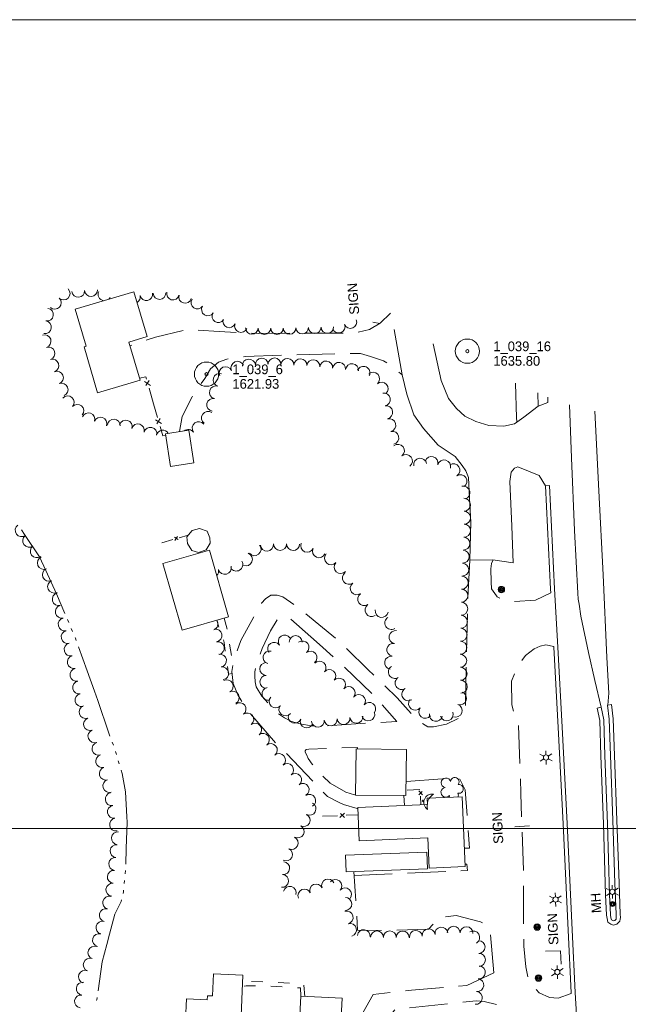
# Model space of a CAD drawing. Header units: feet. Extents: x 387481 to 389859, y 107000 to 108506.
# Tile 5 of 9: x 388046 to 388422, y 107891 to 108500. Entities that reach past the tile are written whole.
import ezdxf
from ezdxf.enums import TextEntityAlignment as Align

# ---------------------------------------------------------------- set-up
doc = ezdxf.new("R2010")
doc.units = ezdxf.units.FT
doc.header["$MEASUREMENT"] = 0
for name, pattern in [('DGN Style 3', [33.050332, 23.60738, -9.442952]), ('DGN Style 5', [16.525166, 7.082214, -9.442952]), ('DGN Style 6', [44.901237, 0.023607, -9.442952, 16.525166, -9.442952, 0.023607, -9.442952])]:
    doc.linetypes.add(name, pattern=pattern)
for name, color, linetype, lineweight in [('E_DRN_Grate', 151, 'Continuous', 0), ('E_DWY', 73, 'DGN Style 3', 0), ('E_LAND_Vegetation', 21, 'Continuous', 0), ('E_MAP_GridLines', 251, 'Continuous', 0), ('E_MAP_PassPoints', 40, 'Continuous', 0), ('E_MISCPROP', 40, 'Continuous', 0), ('E_MISCPROP_HvyLine', 54, 'Continuous', 13), ('E_MISCPROP_Railing', 40, 'Continuous', 0), ('E_MISCPROP_Solid', 54, 'Continuous', 0), ('E_PATH_Sidewalk', 73, 'DGN Style 5', 0), ('E_RDWY', 40, 'Continuous', 13), ('E_RDWY_Gravel', 40, 'DGN Style 3', 13), ('E_WTR', 251, 'DGN Style 6', 0)]:
    doc.layers.add(name, color=color, linetype=linetype, lineweight=lineweight)
doc.styles.add('Style-IGR_FONT_0', font='IGR_FONT_0.shx')
doc.styles.add('Style-IGR_FONT_1', font='IGR_FONT_1.shx')

# ---------------------------------------------------------------- blocks, each defined once
blk = doc.blocks.new('PP')
at = {"layer": 'E_MAP_PassPoints', "color": 40, "linetype": 'Continuous', "lineweight": 0}
for radius in [7.5, 0.96]:
    blk.add_circle((0, 0), radius, dxfattribs=at)
blk = doc.blocks.new('MHO')
at = {"layer": 'E_DRN_Grate', "color": 20, "linetype": 'Continuous', "lineweight": 0}
for centre, radius in [((0.06, 0.01), 1.5), ((0.07, 0.01), 1.22), ((0.06, 0), 0.968), ((0.03, -0.01), 0.605)]:
    blk.add_circle(centre, radius, dxfattribs=at)
blk = doc.blocks.new('POLE')
at = {"layer": 'E_MISCPROP', "color": 20, "linetype": 'Continuous', "lineweight": 0}
for centre, radius in [((-0.01, 0.02), 2.02), ((-0.01, 0.03), 1.52), ((0, -0.01), 1.01), ((0, 0), 0.502)]:
    blk.add_circle(centre, radius, dxfattribs=at)
blk = doc.blocks.new('LTP')
at = {"layer": 'E_MISCPROP', "color": 20, "linetype": 'Continuous', "lineweight": 0}
for p, q in [((-1.63, 0.07), (-4.24, 0.14)), ((-0.8, 1.43), (-2, 3.73)), ((0.9, 1.42), (2.27, 3.65)), ((-0.88, -1.42), (-2.24, -3.61)), ((0.76, -1.47), (2, -3.65)), ((1.64, -0.02), (4.16, -0.09))]:
    blk.add_line(p, q, dxfattribs=at)
blk.add_circle((0, 0), 1.64, dxfattribs=at)
blk = doc.blocks.new('SIGN')
at = {"layer": 'E_MISCPROP', "color": 20, "linetype": 'Continuous', "lineweight": 0, "style": 'Style-IGR_FONT_0'}
blk.add_text('SIGN', height=6, rotation=0.00001, dxfattribs=at).set_placement((-9.61, -0.01), align=Align.MIDDLE_LEFT)
blk = doc.blocks.new('SDSH_1')
at = {"layer": 'E_MISCPROP_Solid', "color": 241, "linetype": 'Continuous', "lineweight": 0}
blk.add_circle((0.65, -0.61), 0.562, dxfattribs=at)
at = {"layer": 'E_MISCPROP_Solid', "color": 241, "linetype": 'Continuous', "lineweight": 0, "extrusion": (0, 0, -1)}
blk.add_arc((10.41, 2.32), 8.55, 164.36014, 237.34425, dxfattribs=at)
at = {"layer": 'E_MISCPROP_Solid', "color": 241, "linetype": 'Continuous', "lineweight": 0}
blk.add_arc((-5.06, 0.29), 5.22, 262.00017, 56.29853, dxfattribs=at)
blk = doc.blocks.new('SIGN_2')
at = {"layer": 'E_MISCPROP', "color": 20, "linetype": 'Continuous', "lineweight": 0, "style": 'Style-IGR_FONT_0'}
blk.add_text('SIGN', height=6, rotation=359.99991, dxfattribs=at).set_placement((-9.6, -0.01), align=Align.MIDDLE_LEFT)

msp = doc.modelspace()

# ---------------------------------------------------------------- linework, layer by layer
at = {"layer": 'E_DWY', "color": 51, "linetype": 'DGN Style 3', "lineweight": 0, "flags": 128}
for points in [[(388274.86, 108318.55), (388268.6, 108312.35), (388261.88, 108308.52), (388252.08, 108306.17), (388218.96, 108306.27), (388193.14, 108305.95), (388168.96, 108307.14), (388149.49, 108308.5), (388129.66, 108303.78), (388118.68, 108299.92), (388113.91, 108298.33)], [(388144.46, 108245.28), (388146.16, 108254.71), (388152.27, 108266.71), (388160.18, 108278.21), (388163.57, 108284.05), (388168.49, 108288.15), (388173.81, 108290.13), (388184.98, 108291.75), (388209.32, 108292.58), (388250.15, 108293.64), (388256.33, 108293.51), (388262.68, 108291.71), (388270.52, 108289.06), (388276.49, 108285.33), (388282.12, 108280.39)], [(388352.3, 108275.17), (388352.89, 108253.89), (388353.2, 108251.29)], [(388324, 108165.72), (388322.85, 108142.62), (388321.22, 108075.14), (388316.8, 108067.9), (388309.64, 108064.44), (388301.51, 108062.71), (388297.94, 108062.71), (388291.98, 108066.62), (388278.98, 108080.63), (388261.21, 108097.99), (388242.39, 108116.43), (388218.24, 108136.26), (388208.35, 108143.22), (388204.83, 108144.23), (388201.02, 108144.1), (388197.61, 108141.85), (388195.23, 108139.18), (388192.48, 108134.48), (388182.44, 108116.18), (388178.03, 108103.9), (388176.81, 108096.89), (388177.62, 108089.62), (388180.55, 108082.54), (388185.56, 108074.18), (388204.26, 108052.58), (388206.7, 108050.31), (388227.08, 108029), (388235.92, 108019.76), (388242.78, 108016.17), (388245.86, 108014.82), (388254.82, 108012.14)], [(388340.56, 108143.67), (388337.4, 108148.15), (388337.19, 108152.39), (388336.98, 108160.39), (388337.46, 108163.86), (388338.46, 108166.05)], [(388374.08, 108145.66), (388364.59, 108141.17), (388350.81, 108140.14), (388345.28, 108141.07), (388340.83, 108143.16), (388340.48, 108143.83)], [(388231.03, 108113.68), (388216.9, 108126.34), (388212.62, 108129.78), (388209.66, 108130.92), (388208.43, 108130.88), (388206.99, 108130.38), (388204.79, 108128.95), (388200.76, 108122.08), (388195.63, 108111.12), (388192.13, 108101.91), (388191.07, 108096.82), (388191.05, 108094.01), (388191.28, 108090.65), (388191.95, 108087.53), (388195.41, 108081.7), (388200.42, 108076.14), (388205.77, 108070.71), (388209.34, 108068.36), (388213.68, 108066.04), (388219.01, 108064.54), (388225.9, 108063.43), (388235.89, 108063.43)], [(388235.89, 108063.43), (388263.56, 108065.28), (388278.81, 108066.02), (388264.32, 108082.48), (388240.87, 108104.93), (388231.03, 108113.68)], [(388386.67, 107897.84), (388378.62, 107894.96), (388373.33, 107895.46), (388366.95, 107898.27), (388362.04, 107903.72), (388360, 107907.69), (388358.54, 107914.37), (388357.31, 107927.13), (388357.17, 107974.06), (388355.54, 108021.62), (388354.05, 108065.24), (388352.13, 108068.77), (388349.96, 108076.44), (388349.8, 108091.03), (388353.2, 108099.91), (388358.35, 108106.82), (388363.71, 108110.94), (388367.47, 108112.64), (388371.04, 108113.43), (388375.99, 108112.36)], [(388253.3, 108020.96), (388252.62, 108020.78), (388247.4, 108022.4), (388237.55, 108028.01), (388230.12, 108035.28), (388226.59, 108039.76), (388224.12, 108043.27), (388222.91, 108045.7), (388222.19, 108047.02), (388222.16, 108047.92), (388222.81, 108048.73), (388224.37, 108049), (388242.99, 108049.64), (388254.54, 108050.04), (388254.52, 108049.2)], [(388284.63, 108028.87), (388307.09, 108030.71), (388307.15, 108030.71), (388314.55, 108031.13), (388317.89, 108030.4), (388321.2, 108023.89), (388323.78, 107987.77), (388320.67, 107987.84)], [(388283.26, 108020.23), (388283.69, 108014.2)], [(388252.49, 107970.91), (388322.47, 107974), (388322.23, 107977.92), (388321.09, 107977.88)], [(388338.9, 107910.65), (388336.72, 107934.96), (388334.64, 107939.94), (388330.63, 107942.28), (388315.57, 107946.03), (388305.17, 107944.77), (388298.34, 107937.69), (388269.96, 107936.83), (388254.57, 107936.98), (388252.34, 107973.27)], [(388338.9, 107910.62), (388322.19, 107902.76), (388287.98, 107899.96), (388264.33, 107897.24), (388252.94, 107877.14), (388244.87, 107875.07), (388235.92, 107875.78), (388236.9, 107857), (388243.51, 107857.34), (388247.67, 107858.89), (388256.37, 107863.9), (388266.94, 107875.04), (388277.89, 107888.16), (388327.84, 107893.29), (388332.86, 107892.85), (388340.57, 107891.08)]]:
    msp.add_lwpolyline(points, dxfattribs=at)
at = {"layer": 'E_LAND_Vegetation', "color": 93, "linetype": 'Continuous', "lineweight": 0}
for centre, radius, start, end in [((388072.88, 108330.65), 3.94, 226.0174, 46.00208), ((388081.87, 108332.28), 3.94, 183.81319, 3.79787), ((388089.74, 108332.8), 3.94, 183.81319, 3.79787), ((388098.08, 108330.14), 3.94, 152.05429, 261.46867), ((388124.02, 108330.17), 3.89, 191.28286, 11.26753), ((388132.08, 108330.94), 3.89, 181.96627, 1.95095), ((388140.4, 108330.6), 3.89, 165.08271, 345.06739), ((388067.4, 108324.98), 3.94, 226.0174, 46.00208), ((388098.08, 108330.14), 3.94, 311.34585, 332.03897), ((388116.38, 108328.65), 3.89, 298.30611, 11.26753), ((388147.93, 108328.6), 3.89, 165.08271, 345.06739), ((388155.49, 108325.09), 3.89, 146.73618, 326.72086), ((388062.53, 108317.62), 3.94, 260.97393, 80.9586), ((388162, 108320.81), 3.89, 146.73618, 326.72086), ((388168.51, 108316.54), 3.89, 146.73618, 326.72086), ((388061.29, 108309.83), 3.94, 260.97393, 80.9586), ((388175.19, 108313.46), 3.89, 158.27246, 338.25714), ((388182.42, 108310.58), 3.89, 158.27246, 338.25714), ((388242.93, 108310.21), 3.89, 201.22861, 21.21329), ((388250.19, 108313.03), 3.89, 201.22861, 21.21329), ((388189.21, 108309.37), 3.89, 179.76238, 359.74706), ((388197, 108309.34), 3.89, 179.76238, 359.74706), ((388204.78, 108309.31), 3.89, 179.76238, 359.74706), ((388212.51, 108309.39), 3.89, 181.41432, 1.399), ((388220.3, 108309.59), 3.89, 181.41432, 1.399), ((388228.09, 108309.78), 3.89, 181.41432, 1.399), ((388235.87, 108309.97), 3.89, 181.41432, 1.399), ((388061.07, 108301.16), 3.94, 288.00309, 107.98777), ((388063.5, 108293.66), 3.94, 288.00309, 107.98777), ((388065.94, 108286.16), 3.94, 288.00309, 107.98777), ((388180.32, 108284.76), 4.02, 24.3224, 204.30708), ((388187.37, 108286.13), 4.02, 3.82769, 183.81237), ((388195.39, 108286.66), 4.02, 3.82769, 183.81237), ((388203.21, 108286.81), 4.02, 358.15387, 178.13855), ((388211.25, 108286.55), 4.02, 358.15387, 178.13855), ((388219.29, 108286.29), 4.02, 358.15387, 178.13855), ((388227.17, 108285.74), 4.02, 354.21951, 174.20418), ((388235.17, 108284.92), 4.02, 354.21951, 174.20418), ((388243.17, 108284.11), 4.02, 354.21951, 174.20418), ((388251.17, 108283.3), 4.02, 354.21951, 174.20418), ((388068.77, 108278.67), 3.94, 291.45908, 111.44376), ((388169.32, 108277.27), 4.02, 73.53119, 253.51587), ((388172.99, 108281.44), 4.02, 24.3224, 204.30708), ((388258.21, 108281.62), 4.02, 335.08066, 155.06534), ((388264.2, 108277.96), 4.02, 310.89562, 130.8803), ((388071.65, 108271.33), 3.94, 291.45908, 111.44376), ((388269.46, 108271.88), 4.02, 310.89562, 130.8803), ((388167.03, 108269.56), 4.02, 73.53119, 253.51587), ((388270.85, 108265.15), 4.02, 280.59182, 100.57649), ((388075.39, 108263.41), 3.94, 318.75526, 138.73994), ((388165.41, 108261.88), 4.02, 78.76139, 258.74607), ((388081.31, 108258.21), 3.94, 318.75526, 138.73994), ((388088.13, 108253.03), 3.94, 339.95615, 159.94082), ((388162.11, 108253.79), 4.02, 55.09595, 235.08063), ((388272.32, 108257.25), 4.02, 280.59182, 100.57649), ((388095.54, 108250.32), 3.94, 339.95615, 159.94082), ((388103.86, 108249.08), 3.94, 356.35746, 176.34214), ((388111.22, 108248.45), 3.94, 343.08438, 163.06906), ((388156.31, 108247.44), 4.02, 37.16515, 217.14982), ((388274.18, 108249.31), 4.02, 283.65852, 103.6432), ((388118.76, 108246.16), 3.94, 343.08438, 163.06906), ((388126.48, 108244.03), 3.94, 346.78398, 166.76866), ((388134.16, 108242.22), 3.94, 30.85552, 166.76866), ((388149.9, 108242.58), 4.02, 37.16515, 128.58559), ((388276.08, 108241.49), 4.02, 283.65852, 103.6432), ((388279.52, 108233.43), 4.02, 308.19489, 128.17957), ((388284.49, 108227.11), 4.02, 308.19489, 128.17957), ((388293.33, 108224.83), 4.02, 9.80489, 189.78957), ((388300.32, 108225.92), 4.02, 344.48417, 164.46884), ((388308.07, 108223.77), 4.02, 344.48417, 164.46884), ((388313.84, 108221.42), 4.02, 303.25196, 123.23664), ((388318.25, 108214.69), 4.02, 303.25196, 123.23664), ((388320.06, 108207.6), 4.02, 284.11286, 104.09754), ((388320.4, 108200.1), 4.02, 270.37343, 90.35811), ((388320.45, 108192.05), 4.02, 270.37343, 90.35811), ((388046.87, 108184.31), 4, 125.65966, 305.64433), ((388320.38, 108184.12), 4.02, 267.36844, 87.35312), ((388051.53, 108177.82), 4, 125.65966, 305.64433), ((388320.01, 108176.09), 4.02, 267.36844, 87.35312), ((388056.19, 108171.32), 4, 125.65966, 305.64433), ((388190.89, 108172.59), 4.02, 218.61452, 38.5992), ((388198.5, 108175.46), 4.02, 184.31464, 4.29932), ((388206.7, 108175.86), 4.02, 179.64573, 359.63041), ((388214.74, 108175.81), 4.02, 179.64573, 359.63041), ((388223.45, 108174.69), 4.02, 155.58521, 335.56989), ((388230.77, 108171.37), 4.02, 155.58521, 335.56989), ((388319.64, 108168.05), 4.02, 267.36844, 87.35312), ((388060.57, 108164.15), 4, 113.38034, 293.36502), ((388185.53, 108166.31), 4.02, 248.33519, 68.31987), ((388238.2, 108167), 4.02, 137.37295, 317.35763), ((388063.74, 108156.81), 4, 113.38034, 293.36502), ((388164.66, 108159.16), 4.02, 314.28664, 14.11629), ((388172.46, 108161.12), 4.02, 194.13161, 14.11629), ((388179.56, 108163.1), 4.02, 211.44425, 31.42893), ((388244.12, 108161.55), 4.02, 137.37295, 317.35763), ((388319.27, 108160.02), 4.02, 267.36844, 87.35312), ((388066.91, 108149.47), 4, 113.38034, 293.36502), ((388249.26, 108154.88), 4.02, 126.66443, 306.64911), ((388319.02, 108151.93), 4.02, 268.71759, 88.70227), ((388254.07, 108148.42), 4.02, 126.66443, 306.64911), ((388318.84, 108143.89), 4.02, 268.71759, 88.70227), ((388069.85, 108141.67), 4, 103.16273, 283.14741), ((388258.69, 108141.72), 4.02, 123.77795, 303.76263), ((388071.67, 108133.88), 4, 103.16273, 283.14741), ((388263.16, 108135.03), 4.02, 123.77795, 303.76263), ((388269.51, 108134.4), 4.02, 170.96302, 350.9477), ((388318.66, 108135.85), 4.02, 268.71759, 88.70227), ((388073.49, 108126.1), 4, 103.16273, 283.14741), ((388275.45, 108126.97), 4.02, 121.46489, 301.44957), ((388318.48, 108127.81), 4.02, 268.71759, 88.70227), ((388164.29, 108126.5), 3.97, 290.01407, 32.89858), ((388166.7, 108119.29), 3.97, 280.71138, 100.69606), ((388318.29, 108119.76), 4.02, 268.71759, 88.70227), ((388075.33, 108118.33), 4, 103.54563, 283.53031), ((388209.51, 108115.56), 3.98, 34.34963, 214.33431), ((388216.26, 108115.18), 3.98, 359.55661, 179.54129), ((388278.04, 108118.3), 4.02, 80.29784, 260.28251), ((388077.2, 108110.56), 4, 103.54563, 283.53031), ((388168.17, 108111.49), 3.97, 280.71138, 100.69606), ((388202.93, 108111.06), 3.98, 34.34963, 214.33431), ((388220.59, 108111.89), 3.98, 307.75791, 127.74258), ((388276.69, 108110.37), 4.02, 80.29784, 260.28251), ((388318.11, 108111.72), 4.02, 268.71759, 88.70227), ((388079.07, 108102.79), 4, 103.54563, 283.53031), ((388169.55, 108103.69), 3.97, 279.78467, 99.76935), ((388200.08, 108105.69), 3.98, 74.79144, 254.77612), ((388225.47, 108105.59), 3.98, 307.75791, 127.74258), ((388275.33, 108102.44), 4.02, 80.29784, 260.28251), ((388318.03, 108103.58), 4.02, 271.43212, 91.4168), ((388080.81, 108094.9), 4, 101.32791, 281.31259), ((388170.9, 108095.86), 3.97, 279.78467, 99.76935), ((388198.11, 108098.57), 3.98, 90.49842, 270.4831), ((388231.08, 108099.43), 3.98, 318.9528, 138.93748), ((388277.66, 108096.71), 4.02, 121.19995, 301.18463), ((388318.23, 108095.54), 4.02, 271.43212, 91.4168), ((388198.17, 108090.61), 3.98, 90.49842, 270.4831), ((388237.09, 108094.2), 3.98, 318.9528, 138.93748), ((388243.09, 108088.97), 3.98, 318.9528, 138.93748), ((388281.83, 108089.83), 4.02, 121.19995, 301.18463), ((388082.37, 108087.06), 4, 101.32791, 281.31259), ((388173.69, 108087.83), 3.97, 298.04864, 118.03332), ((388199.45, 108083.11), 3.98, 100.20784, 280.19252), ((388249.1, 108083.74), 3.98, 318.9528, 138.93748), ((388285.99, 108082.95), 4.02, 121.19995, 301.18463), ((388318.43, 108087.5), 4.02, 271.43212, 91.4168), ((388083.94, 108079.22), 4, 101.32791, 281.31259), ((388177.42, 108080.81), 3.97, 298.04864, 118.03332), ((388203.95, 108078.49), 3.98, 137.41654, 317.40121), ((388255.48, 108078.79), 3.98, 322.37081, 142.35549), ((388317.97, 108080.37), 4.02, 249.85532, 69.84), ((388086.47, 108071.97), 4, 109.81078, 289.79546), ((388181.62, 108073.7), 3.97, 307.31383, 127.29851), ((388209.93, 108073.53), 3.98, 142.42539, 322.41007), ((388261.79, 108073.92), 3.98, 322.37081, 142.35549), ((388290.16, 108077.08), 4.02, 141.82376, 321.80844), ((388296.48, 108072.1), 4.02, 141.82376, 321.80844), ((388315.2, 108072.82), 4.02, 249.85532, 69.84), ((388089.18, 108064.45), 4, 109.81078, 289.79546), ((388186.44, 108067.38), 3.97, 307.31383, 127.29851), ((388215.72, 108068.96), 3.98, 158.95582, 338.9405), ((388245.91, 108068.15), 3.98, 185.7639, 5.74858), ((388253.83, 108068.95), 3.98, 185.7639, 5.74858), ((388261.22, 108070.43), 3.98, 196.51894, 16.50362), ((388303.01, 108070.14), 4.02, 170.27798, 350.26266), ((388309.75, 108070.59), 4.02, 198.84713, 18.83181), ((388191.26, 108061.06), 3.97, 307.31383, 127.29851), ((388223.15, 108066.1), 3.98, 158.95582, 338.9405), ((388230.07, 108066.57), 3.98, 185.47092, 5.4556), ((388237.99, 108067.35), 3.98, 185.7639, 5.74858), ((388091.89, 108056.93), 4, 109.81078, 289.79546), ((388196.07, 108054.74), 3.97, 307.31383, 127.29851), ((388094.41, 108049.21), 4, 106.28081, 286.26549), ((388200.99, 108048.41), 3.97, 309.07584, 129.06052), ((388096.65, 108041.54), 4, 106.28081, 286.26549), ((388206, 108042.25), 3.97, 309.07584, 129.06052), ((388098.89, 108033.86), 4, 106.28081, 286.26549), ((388211.01, 108036.08), 3.97, 309.07584, 129.06052), ((388216.02, 108029.91), 3.97, 309.07584, 129.06052), ((388314.74, 108028.85), 2.61, 320.28056, 178.21316), ((388101.13, 108026.19), 4, 106.28081, 286.26549), ((388220.63, 108023.81), 3.97, 301.19714, 121.18182), ((388309.26, 108028.13), 2.97, 15.57532, 258.54859), ((388317.16, 108024.43), 2.78, 257.57241, 98.58346), ((388102.57, 108018.08), 4, 99.6576, 279.64228), ((388224.74, 108017.01), 3.97, 301.19714, 121.18182), ((388309.1, 108022.28), 2.97, 97.92451, 319.15839), ((388314.12, 108020.38), 2.78, 180.8954, 204.07827), ((388314.12, 108020.38), 2.78, 340.73371, 28.66839), ((388103.91, 108010.2), 4, 99.6576, 279.64228), ((388224.92, 108012.13), 3.97, 242.38246, 62.36714), ((388221.24, 108005.09), 3.97, 242.38246, 62.36714), ((388105.25, 108002.32), 4, 99.6576, 279.64228), ((388217.56, 107998.05), 3.97, 242.38246, 62.36714), ((388106.43, 107993.86), 4, 83.83587, 263.82055), ((388105.57, 107985.91), 4, 83.83587, 263.82055), ((388213.91, 107990.94), 3.97, 243.66878, 63.65346), ((388210.38, 107983.82), 3.97, 243.66878, 63.65346), ((388104.72, 107977.96), 4, 83.83587, 263.82055), ((388208.63, 107975.4), 3.97, 264.70634, 84.69102), ((388103.86, 107970.01), 4, 83.83587, 263.82055), ((388207.9, 107967.49), 3.97, 264.70634, 84.69102), ((388103, 107962.06), 4, 83.83587, 263.82055), ((388228.97, 107961.59), 3.97, 23.02755, 203.01223), ((388236.28, 107964.7), 3.97, 23.02755, 203.01223), ((388240.86, 107964.43), 3.97, 319.48756, 139.47224), ((388212.66, 107960.12), 3.97, 344.26696, 164.25164), ((388221.66, 107958.48), 3.97, 23.02755, 203.01223), ((388246.9, 107959.26), 3.97, 319.48756, 139.47224), ((388100.97, 107954), 4, 74.94024, 254.92492), ((388247.07, 107953.27), 3.97, 270.4067, 90.39138), ((388098.89, 107946.28), 4, 74.94024, 254.92492), ((388247.83, 107944.87), 3.97, 285.48425, 105.46892), ((388096.81, 107938.56), 4, 74.94024, 254.92492), ((388249.95, 107937.22), 3.97, 285.48425, 105.46892), ((388094.74, 107930.84), 4, 74.94024, 254.92492), ((388258.4, 107933.35), 3.97, 352.85492, 172.8396), ((388266.55, 107932.61), 3.97, 359.7538, 179.73848), ((388274.5, 107932.58), 3.97, 359.7538, 179.73848), ((388282.45, 107932.54), 3.97, 359.7538, 179.73848), ((388290.65, 107932.9), 3.97, 7.38278, 187.36746), ((388298.53, 107933.92), 3.97, 7.38278, 187.36746), ((388306.41, 107934.94), 3.97, 7.38278, 187.36746), ((388313.97, 107935.47), 3.97, 358.00505, 177.98973), ((388321.91, 107935.2), 3.97, 358.00505, 177.98973), ((388326.11, 107932.52), 3.97, 300.57832, 120.56299), ((388329.46, 107926.57), 3.97, 271.5277, 91.51238), ((388091.84, 107923.16), 4, 68.83564, 248.82031), ((388329.67, 107918.62), 3.97, 271.5277, 91.51238), ((388088.95, 107915.7), 4, 68.83564, 248.82031), ((388086.06, 107908.25), 4, 68.83564, 248.82031), ((388329.59, 107910.99), 3.97, 263.35055, 83.33523), ((388084.68, 107900.89), 4, 81.9121, 261.89678), ((388328.66, 107903.1), 3.97, 263.35055, 83.33523), ((388327.74, 107895.2), 3.97, 263.35055, 83.33523), ((388083.55, 107892.98), 4, 81.9121, 261.89678)]:
    msp.add_arc(centre, radius, start, end, dxfattribs=at)
at = {"layer": 'E_MAP_GridLines', "color": 161, "linetype": 'Continuous', "lineweight": 0}
for p, q in [((387500, 108500), (389000, 108500)), ((387500, 108000), (389000, 108000))]:
    msp.add_line(p, q, dxfattribs=at)
at = {"layer": 'E_MISCPROP', "color": 20, "linetype": 'Continuous', "lineweight": 0}
for p, q in [((388268.33, 108312.09), (388264.06, 108312.92)), ((388351.79, 108000.92), (388360.87, 108001.46)), ((388380.01, 107924.3), (388370.81, 107924.1)), ((388380.52, 107916.12), (388380.01, 107924.3))]:
    msp.add_line(p, q, dxfattribs=at)
at = {"layer": 'E_MISCPROP_HvyLine', "color": 241, "linetype": 'Continuous', "lineweight": 13, "flags": 128}
for points in [[(388116.3, 108331.78), (388080.06, 108321.11), (388086.82, 108298.13), (388085.46, 108297.73), (388093.83, 108269.3), (388120.17, 108277.06), (388113.21, 108300.71), (388124.47, 108304.03)], [(388138.86, 108223.75), (388135.82, 108243.99), (388150.22, 108246.15), (388153.25, 108225.91)], [(388163.38, 108176.42), (388163.33, 108179.68), (388161.56, 108183.66), (388156.9, 108185.41), (388152.22, 108184.24), (388148.99, 108180.2), (388149.36, 108176.05), (388152.15, 108171.77), (388156.23, 108170.62), (388161, 108172.19)], [(388162.97, 108172.03), (388174.77, 108130.69), (388146.03, 108122.49), (388134.23, 108163.83)], [(388284.88, 108048.82), (388253.65, 108049.21), (388253.29, 108020.6), (388284.52, 108020.21)], [(388321.16, 107976.4), (388319.34, 108019.57), (388297.71, 108018.66), (388297.87, 108014.79), (388254.79, 108012.98), (388255.65, 107992.35), (388297.98, 107994.12), (388298.76, 107975.46)], [(388247.15, 107983.41), (388297.5, 107985.25), (388297.88, 107974.93), (388247.52, 107973.1)], [(388183.55, 107909.26), (388165.45, 107909.99), (388164.9, 107896.41), (388161.75, 107896.54), (388161.65, 107894.04), (388148.79, 107894.56), (388148.26, 107881.41), (388161.41, 107880.88), (388160.81, 107866.05), (388165.52, 107865.86), (388164.87, 107849.68), (388181.13, 107849.03)], [(388245.01, 107894.97), (388219.49, 107896.14), (388218.77, 107880.6), (388244.3, 107879.44)]]:
    msp.add_lwpolyline(points, close=True, dxfattribs=at)
at = {"layer": 'E_MISCPROP_Railing', "color": 40, "linetype": 'Continuous', "lineweight": 0}
for p, q in [((388122.89, 108276.24), (388126.53, 108273.88)), ((388125.67, 108276.88), (388123.66, 108273.75)), ((388129.64, 108252.67), (388133.28, 108250.31)), ((388132.42, 108253.31), (388130.42, 108250.18)), ((388143.7, 108178.55), (388141.47, 108179.98)), ((388143.24, 108180.53), (388141.56, 108177.94)), ((388294.7, 108020.73), (388292.41, 108023.19)), ((388292.49, 108020.77), (388294.58, 108022.75)), ((388246.49, 108009.44), (388243.58, 108006.68)), ((388246.47, 108006.8), (388244.08, 108009.28))]:
    msp.add_line(p, q, dxfattribs=at)
at = {"layer": 'E_MISCPROP_Railing', "color": 40, "linetype": 'Continuous', "lineweight": 0, "flags": 128}
for points in [[(388119.78, 108278.41), (388123.66, 108279.09), (388124.08, 108277.64)], [(388125.67, 108272.07), (388128.42, 108262.5)], [(388128.42, 108262.5), (388130.83, 108254.07)], [(388132.43, 108248.5), (388134.11, 108242.62), (388135.98, 108242.91)], [(388140.28, 108178.54), (388133.45, 108176.58)], [(388149.89, 108181.31), (388144.24, 108179.69)], [(388293.03, 108023.99), (388285.33, 108023.62)], [(388293.72, 108014.62), (388293.54, 108019.9)], [(388242.15, 108007.83), (388232.94, 108007.43)], [(388254.98, 108008.4), (388247.5, 108008.07)]]:
    msp.add_lwpolyline(points, dxfattribs=at)
at = {"layer": 'E_PATH_Sidewalk', "color": 51, "linetype": 'DGN Style 5', "lineweight": 0, "flags": 128}
for points in [[(388172.15, 108129.95), (388174.43, 108120.88), (388175.02, 108116.75), (388176.69, 108105.8), (388177.63, 108101.62)], [(388176.94, 108095.67), (388174.75, 108095.35), (388172, 108114.85), (388171, 108119.42), (388170, 108119.16), (388167.66, 108128.66)], [(388221.96, 107896.02), (388221.2, 107903.77), (388199.14, 107905.1), (388188.14, 107905.23), (388183.38, 107905.12)], [(388219.49, 107896.14), (388219.31, 107901.35), (388197.26, 107902.73), (388185.7, 107902.56), (388183.27, 107902.48)]]:
    msp.add_lwpolyline(points, dxfattribs=at)
at = {"layer": 'E_RDWY', "color": 21, "linetype": 'Continuous', "lineweight": 13, "flags": 128}
for points in [[(388366.95, 108218.12), (388353.63, 108223.44), (388351.52, 108222.8), (388349.64, 108220.27), (388348.83, 108214.4), (388350.05, 108186.93), (388350.72, 108164.27), (388338.19, 108166.09), (388324, 108165.72), (388324.54, 108189.26), (388323.81, 108204.06), (388323.2, 108217), (388321.49, 108220.99), (388319.24, 108224.34), (388314.95, 108229.92), (388304.5, 108236.86), (388295.44, 108247.33), (388289.42, 108255.71), (388284.95, 108268.36), (388282.12, 108280.39), (388277.22, 108308.5)], [(388301.27, 108299.68), (388306.21, 108276.95), (388310.75, 108265.87), (388315.68, 108259.53), (388320.95, 108254.94), (388327.63, 108251.57), (388335.74, 108249.1), (388345.02, 108248.69), (388351.71, 108250.21), (388357.29, 108254.27), (388366.28, 108260.96)], [(388372.15, 108266.62), (388372.22, 108263.34), (388366.28, 108260.96)], [(388385.65, 108261.96), (388386.84, 108229.08), (388388.82, 108184.23), (388390.88, 108145.34), (388391.06, 108141.7), (388391.51, 108138.62), (388392.71, 108131.25), (388397.47, 108108.74), (388401.37, 108091.41), (388405.15, 108074.88), (388402.8, 108074.39)], [(388401.28, 108258.03), (388403.71, 108208.66), (388406.38, 108156.71), (388408.63, 108105.7), (388409.9, 108083.51), (388409.29, 108076.22), (388411.67, 108076.5)], [(388366.95, 108218.12), (388370.81, 108211.78)], [(388370.81, 108211.78), (388373.95, 108147.89), (388374.08, 108145.66)], [(388373.31, 108211.91), (388370.91, 108211.79)], [(388373.31, 108211.91), (388376.45, 108148.02), (388378.41, 108112.11), (388381.17, 108062.57), (388384.22, 108002.98), (388387.31, 107937.17), (388389.15, 107898.4), (388391.1, 107864.07), (388394.17, 107815.56), (388397.93, 107754.95), (388401.44, 107704.66), (388403.64, 107668.46), (388406.44, 107627.41)], [(388375.89, 108112.39), (388375.91, 108111.97), (388378.67, 108062.43), (388381.72, 108002.86), (388384.82, 107937.05), (388386.65, 107898.27), (388386.67, 107897.84)], [(388402.8, 108074.39), (388404.38, 108066.74), (388405.07, 108044.91), (388406.57, 108002.69), (388407.84, 107958.92), (388408.55, 107946.36), (388408.82, 107944.2), (388409.43, 107941.97), (388411.23, 107940.74), (388412.65, 107940.1), (388414.88, 107940.81), (388416.8, 107942.6), (388416.92, 107943.9), (388417.09, 107944.84), (388417.01, 107946.97), (388416.25, 107966.14), (388414.91, 108005.11), (388413.44, 108045.03), (388412.71, 108067.79), (388411.67, 108076.5)], [(388405.25, 108074.9), (388406.87, 108067.03), (388407.57, 108045), (388409.07, 108002.77), (388410.34, 107959.02), (388411.04, 107946.59), (388411.28, 107944.68), (388411.6, 107943.52), (388412.46, 107942.93), (388412.8, 107942.77), (388413.58, 107943.02), (388414.4, 107943.78), (388414.44, 107944.23), (388414.58, 107945.02), (388414.52, 107946.87), (388413.75, 107966.05), (388412.41, 108005.02), (388410.94, 108044.94), (388410.22, 108067.6), (388409.19, 108076.21)]]:
    msp.add_lwpolyline(points, dxfattribs=at)
at = {"layer": 'E_RDWY_Gravel', "color": 21, "linetype": 'DGN Style 3', "lineweight": 13, "flags": 128}
msp.add_lwpolyline([(388366.15, 108269.35), (388366.28, 108260.96)], dxfattribs=at)
at = {"layer": 'E_WTR', "color": 161, "linetype": 'Continuous', "lineweight": 0, "flags": 128}
for points in [[(388061.79, 108159.52), (388057.94, 108167.96), (388048.73, 108181.65), (388046.72, 108184.48)], [(388073.63, 108132.78), (388068.39, 108145.09), (388061.79, 108159.52)], [(388076.01, 108127.22), (388075.22, 108129.07)], [(388078.38, 108121.65), (388077.59, 108123.5)], [(388080.67, 108116.05), (388080.13, 108117.53), (388079.96, 108117.94)], [(388091.96, 108084.75), (388087.47, 108097.47), (388082.06, 108112.26)], [(388101.48, 108057.09), (388100.8, 108058.93), (388093.97, 108079.07), (388091.96, 108084.75)], [(388103.59, 108051.42), (388102.89, 108053.31)], [(388105.47, 108045.67), (388104.88, 108047.6)], [(388107.22, 108039.88), (388106.64, 108041.81)], [(388111.92, 108007.09), (388111.17, 108022.48), (388109.06, 108033.82), (388108.39, 108036.02)], [(388111.29, 107977.86), (388111.42, 107987.44), (388112.08, 108003.78), (388111.92, 108007.09)], [(388110.84, 107971.83), (388111.03, 107973.84)], [(388110.26, 107965.8), (388110.45, 107967.81)], [(388109.54, 107959.8), (388109.78, 107960.77), (388109.88, 107961.79)], [(388099.53, 107928.19), (388101.24, 107934.58), (388104.55, 107947), (388108.34, 107954.86), (388108.59, 107955.88)], [(388094.09, 107899.51), (388096.67, 107917.55), (388099.53, 107928.19)], [(388093.22, 107893.52), (388093.29, 107893.96), (388093.51, 107895.51)]]:
    msp.add_lwpolyline(points, dxfattribs=at)

# ---------------------------------------------------------------- block references
at = {"layer": 'E_DRN_Grate', "color": 20, "linetype": 'Continuous', "lineweight": 0, "xscale": 0.9999991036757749, "yscale": 0.9999991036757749, "zscale": 0.9999991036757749, "rotation": 93.34015522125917}
msp.add_blockref('MHO', (388412.26, 107953.15), dxfattribs=at)
at = {"layer": 'E_MAP_PassPoints', "color": 40, "linetype": 'Continuous', "lineweight": 0}
for p in [(388322.5, 108295.04), (388161.18, 108280.82)]:
    msp.add_blockref('PP', p, dxfattribs=at)
at = {"layer": 'E_MISCPROP', "color": 20, "linetype": 'Continuous', "lineweight": 0}
for name, p, xscale, yscale, zscale, rotation in [('SIGN_2', (388251.93, 108327.23), 1.000002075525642, 1.000002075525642, 1.000002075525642, 94.29984881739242), ('POLE', (388343.52, 108147.63), 0.9999991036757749, 0.9999991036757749, 0.9999991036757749, 93.34015522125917), ('LTP', (388371.1, 108043.81), 0.9999991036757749, 0.9999991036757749, 0.9999991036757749, 93.34015522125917), ('SIGN', (388341.23, 108000), 1.00000144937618, 1.00000144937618, 1.00000144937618, 92.79962454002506), ('LTP', (388412.11, 107960.78), 0.9999991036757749, 0.9999991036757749, 0.9999991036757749, 93.34015522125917), ('LTP', (388377.02, 107955.99), 0.9999991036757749, 0.9999991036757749, 0.9999991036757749, 93.34015522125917), ('POLE', (388365.7, 107938.98), 0.9999991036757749, 0.9999991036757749, 0.9999991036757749, 93.34015522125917), ('SIGN', (388375.36, 107937.51), 1.00000144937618, 1.00000144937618, 1.00000144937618, 92.79962454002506), ('POLE', (388366.44, 107907.46), 0.9999991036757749, 0.9999991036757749, 0.9999991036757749, 93.34015522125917), ('LTP', (388378.11, 107911.11), 0.9999991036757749, 0.9999991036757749, 0.9999991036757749, 93.34015522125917)]:
    msp.add_blockref(name, p, dxfattribs=dict(at, xscale=xscale, yscale=yscale, zscale=zscale, rotation=rotation))
at = {"layer": 'E_MISCPROP_Solid', "color": 241, "linetype": 'Continuous', "lineweight": 0, "xscale": 1.000000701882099, "yscale": 1.000000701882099, "zscale": 1.000000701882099, "rotation": 179.5008024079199}
msp.add_blockref('SDSH_1', (388295.69, 108016.34), dxfattribs=at)

# ---------------------------------------------------------------- texts
at = {"layer": 'E_DRN_Grate', "color": 20, "linetype": 'Continuous', "lineweight": 0, "style": 'Style-IGR_FONT_1'}
msp.add_text('MH', height=6, rotation=93.34007, dxfattribs=at).set_placement((388402.36, 107947.61), align=Align.MIDDLE_LEFT)
at = {"layer": 'E_MAP_PassPoints', "color": 40, "linetype": 'Continuous', "lineweight": 0, "style": 'Style-IGR_FONT_0'}
for s, p in [('1_039_16', (388338.5, 108295.04)), ('1635.80', (388338.5, 108286.04)), ('1_039_6', (388177.18, 108280.82)), ('1621.93', (388177.18, 108271.82))]:
    msp.add_text(s, height=6, dxfattribs=at).set_placement(p)

doc.saveas('drawing.dxf')
